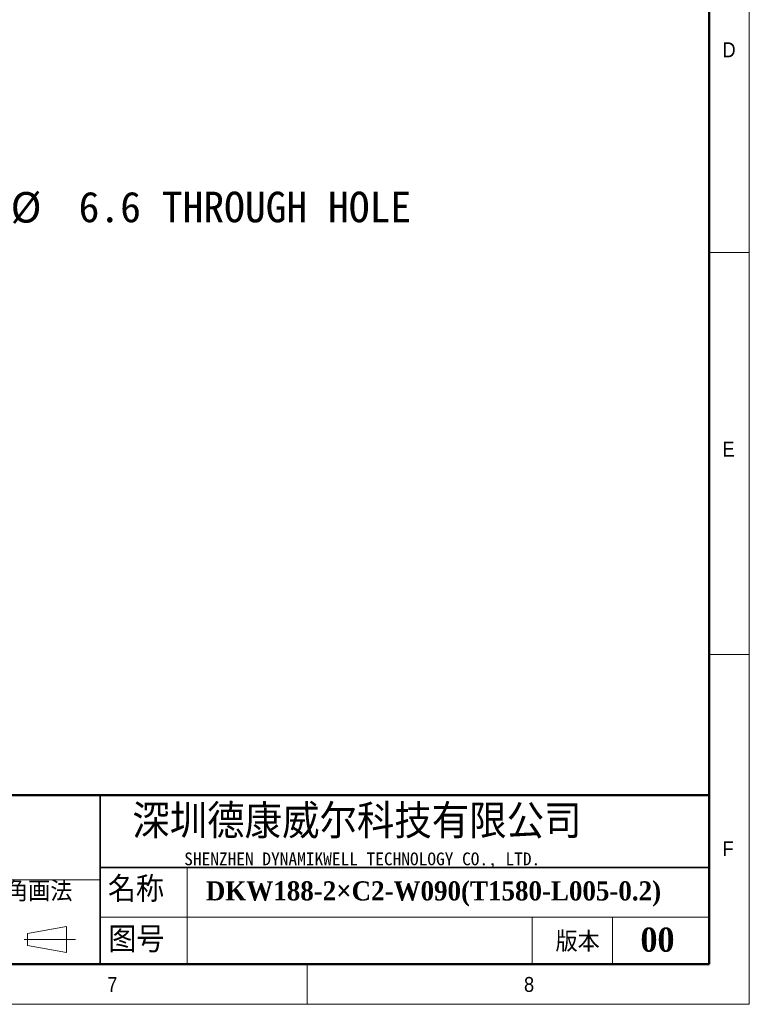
# Model space of a CAD drawing. Header units: millimetres. Extents: x 40 to 3320, y 40 to 2336.
# Tile 6 of 11: x 2594 to 3320, y 40 to 1020. Entities that reach past the tile are written whole.
import ezdxf

# ---------------------------------------------------------------- set-up
doc = ezdxf.new("R2010")
doc.units = ezdxf.units.MM
doc.header["$LTSCALE"] = 8
doc.layers.add('DIMNS', color=7, linetype='Continuous')
doc.styles.add('SLDTEXTSTYLE0', font='Gothic.ttf', dxfattribs={"width": 0.913})
doc.styles.add('SLDTEXTSTYLE1', font='timesbd.ttf', dxfattribs={"width": 0.933})
doc.styles.add('SLDTEXTSTYLE3', font='txt', dxfattribs={"bigfont": 'bigfont'})
doc.styles.add('SLDTEXTSTYLE4', font='txt', dxfattribs={"bigfont": 'bigfont'})
doc.styles.add('SLDTEXTSTYLE5', font='txt')
doc.styles.add('SLDTEXTSTYLE7', font='txt')
doc.dimstyles.new('SLDDIMSTYLE8', dxfattribs={"dimtxt": 30.4, "dimasz": 16, "dimexe": 0, "dimexo": 0.0625, "dimgap": 7.6, "dimtad": 0, "dimtih": 1, "dimtoh": 1, "dimdec": 1, "dimrnd": 1e-09, "dimzin": 12, "dimdsep": 46, "dimtxsty": 'SLDTEXTSTYLE7', "dimsah": 1, "dimcen": 0, "dimadec": 0, "dimazin": 3, "dimtfac": 1, "dimtdec": 1, "dimtofl": 0, "dimtmove": 0, "dimatfit": 3, "dimfxl": 0, "dimfrac": 2, "dimtolj": 1, "dimtzin": 12, "dimarcsym": 0})

# ---------------------------------------------------------------- blocks, each defined once
blk = doc.blocks.new('_D_30')
at = {"layer": 'DIMNS'}
for p, q in [((2395.9, 755.3), (2473.88, 833.28)), ((2473.88, 833.28), (2505.88, 833.28))]:
    blk.add_line(p, q, dxfattribs=at)
blk.add_solid([(2395.9, 755.3), (2408.92, 764.92), (2405.52, 768.32)], dxfattribs=at)
at = {"layer": 'DIMNS', "char_height": 30.4, "attachment_point": 1, "style": 'SLDTEXTSTYLE7'}
for s, insert in [('38X ', (2505.88, 848.59)), ('%%c', (2585, 848.3)), (' 6.6 THROUGH HOLE', (2631.97, 848.59))]:
    blk.add_mtext(s, dxfattribs=dict(at, insert=insert))

msp = doc.modelspace()

# ---------------------------------------------------------------- linework, layer by layer
at = {"color": 7, "linetype": 'Continuous', "lineweight": 18}
for p, q in [((3320, 40), (3320, 2336)), ((3280, 2296), (3280, 80)), ((3280, 788), (3320, 788)), ((3280, 388), (3320, 388)), ((2760.7398642, 176), (2760.7398642, 80)), ((2201.4758613, 164), (2674.0064972, 164)), ((2674.0064972, 126.7204382), (3280, 126.7204382)), ((3104, 126.7204382), (3104, 80)), ((3184, 126.7204382), (3184, 80)), ((2601.9065866, 110.5499805), (2640.7500893, 117.2694797)), ((2601.9065866, 98.5499805), (2601.9065866, 110.5499805)), ((2640.7500893, 117.2694797), (2640.7500893, 91.683194)), ((2598.4402248, 104.5499805), (2649.5575626, 104.5499805)), ((2601.9065866, 98.5499805), (2640.7500893, 91.683194)), ((80, 80), (3280, 80)), ((984, 80), (3280, 80)), ((2880, 80), (2880, 40)), ((40, 40), (3320, 40))]:
    msp.add_line(p, q, dxfattribs=at)
at = {"color": 7, "linetype": 'Continuous', "lineweight": 50}
for p, q in [((3280, 2296), (3280, 80)), ((3280, 248), (1464, 248)), ((80, 80), (3280, 80))]:
    msp.add_line(p, q, dxfattribs=at)
at = {"color": 7, "linetype": 'Continuous', "lineweight": 35}
for p, q in [((2674.0064972, 248), (2674.0064972, 80)), ((2674.0064972, 176), (3280, 176))]:
    msp.add_line(p, q, dxfattribs=at)

# ---------------------------------------------------------------- texts
at = {"color": 7, "linetype": 'Continuous', "lineweight": 0}
for s, insert, char_height, attachment_point, style in [('D', (3293.3333333, 997.1704528), 14.8166667, 1, 'SLDTEXTSTYLE0'), ('E', (3293.3333333, 599.9106936), 14.8166667, 1, 'SLDTEXTSTYLE0'), ('深圳德康威尔科技有限公司', (2706.035275, 238.9403364), 33.866666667, 1, 'SLDTEXTSTYLE4'), ('F', (3293.3333333, 202.2338134), 14.8166667, 1, 'SLDTEXTSTYLE0'), ('SHENZHEN DYNAMIKWELL TECHNOLOGY CO., LTD.', (2757.7422597, 191.0601178), 12.7, 1, 'SLDTEXTSTYLE5'), ('名称', (2681.7878779, 167.243517), 25.4, 1, 'SLDTEXTSTYLE3'), ('DKW188-2×C2-W090(T1580-L005-0.2)', (2779.2438769, 162.3900317), 19.05, 1, 'SLDTEXTSTYLE1'), ('图号', (2682.128891, 117.170145), 25.4, 1, 'SLDTEXTSTYLE3'), ('版本', (3127.1953082, 112.3594717), 20, 1, 'SLDTEXTSTYLE3'), ('00', (3228.6372553, 116.3460171), 24, 2, 'SLDTEXTSTYLE1'), ('7', (2681.1653799, 67.1747364), 14.8166667, 1, 'SLDTEXTSTYLE0'), ('8', (3095.8188424, 67.1747364), 14.8166667, 1, 'SLDTEXTSTYLE0')]:
    msp.add_mtext(s, dxfattribs=dict(at, insert=insert, char_height=char_height, attachment_point=attachment_point, style=style))
at = {"layer": 'DIMNS', "color": 7, "insert": (2536.4839625, 162.4328436), "char_height": 20, "attachment_point": 1, "style": 'SLDTEXTSTYLE3'}
msp.add_mtext('第三角画法', dxfattribs=at)

# ---------------------------------------------------------------- dimensions: what is measured, and where the dimension line sits
at = {"layer": 'DIMNS'}
dim = msp.add_diameter_dim_2p(p1=(2391.2373722, 750.6378782), p2=(2395.9042769, 755.304783), text='38X <> THROUGH HOLE\\P', dimstyle='SLDDIMSTYLE8', dxfattribs=at)
dim.commit()
dim.dimension.update_dxf_attribs({"geometry": '_D_30', "text_midpoint": (2756.7313779, 833.2801633), "dimtype": 163})

doc.saveas('drawing.dxf')
